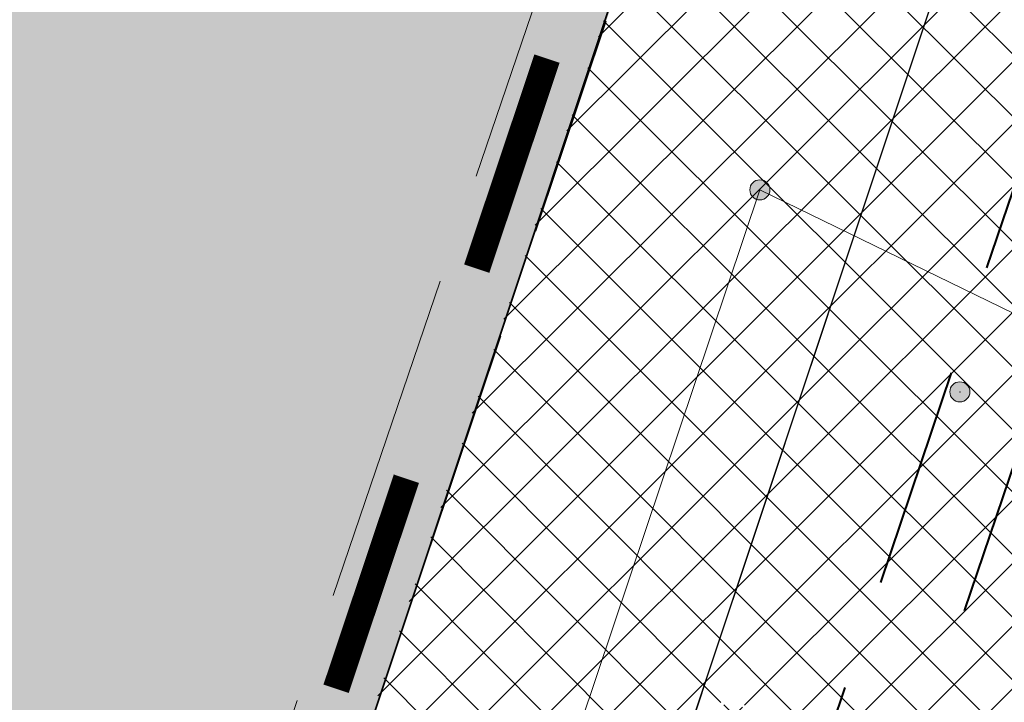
# Model space of a CAD drawing. Header units: metres. Extents: x 6599594 to 6600699, y 5687867 to 5691114.
# Tile 207 of 256: x 6599966.43 to 6599970.87, y 5688901.94 to 5688905.03. Entities that reach past the tile are written whole.
import ezdxf

# ---------------------------------------------------------------- set-up
doc = ezdxf.new("R2010")
doc.units = ezdxf.units.M
doc.header["$MEASUREMENT"] = 0
for name, pattern in [('1', [0]), ('3_EGBZ', [1.5, 1, -0.5]), ('BUG', [1.5, 1, -0.5]), ('GUK', [2, 1.5, -0.5]), ('GUZ', [1, 0.5, -0.5]), ('L_0_06', [2, 1.5, -0.5])]:
    doc.linetypes.add(name, pattern=pattern)
doc.layers.get('0').update_dxf_attribs({"color": 253, "linetype": 'CONTINUOUS', "lineweight": 13})
doc.layers.add('__gaPoziome', color=7, linetype='CONTINUOUS')
doc.layers.add('zzz.gaHSDomyslna', color=7, linetype='CONTINUOUS')
for name, color, linetype, lineweight in [('_kolor chodnik', 50, '1', 5), ('_kolor jezdnia', 4, '1', 0), ('_kolor pobocze', 211, '1', 5), ('_kolor zjazdy kostka', 7, '1', 5), ('_kolor zjazdy tłuczeń', 30, '1', 5), ('_kolor ścieżka @ 1', 10, '1', 0), ('_krawedz jezdni i pobocza', 7, 'BUG', 15), ('_kraweznik niski', 150, 'CONTINUOUS', 35), ('_przepusty', 172, '3_EGBZ', 40), ('Dzialki', 130, '1', 30), ('Kontury', 252, 'GUK', 9), ('OT_Komunikacja', 7, 'CONTINUOUS', 0), ('pkt_sztuczny_i_naturalny', 7, 'CONTINUOUS', 5), ('Uzytki', 252, 'GUZ', 9)]:
    doc.layers.add(name, color=color, linetype=linetype, lineweight=lineweight)
pattern_1 = [(45, (0, 0), (-0.1414213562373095, 0.1414213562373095), []), (135, (0, 0), (-0.1414213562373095, -0.1414213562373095), [])]

# ---------------------------------------------------------------- blocks, each defined once
blk = doc.blocks.new('169')
at = {"linetype": 'Continuous', "lineweight": 13}
blk.add_hatch(color=0, dxfattribs=at).paths.add_polyline_path([(0, -0.090553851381, 1), (0, 0.090553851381, 1)])
at = {"color": 0, "linetype": 'Continuous', "lineweight": 13}
blk.add_circle((0, 0), 0.090553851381, dxfattribs=at)
blk = doc.blocks.new('*U1194')
at = {"layer": 'zzz.gaHSDomyslna', "color": 182, "const_width": 0.12}
for points in [[(-52.69400302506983, -157.4145547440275), (-53.0114367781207, -158.3628351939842)], [(-53.32887053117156, -159.3111156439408), (-53.64630428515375, -160.2593960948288)]]:
    blk.add_lwpolyline(points, dxfattribs=at)

msp = doc.modelspace()

# ---------------------------------------------------------------- hatches: boundary and pattern name
at = {"layer": '_kolor chodnik'}
h = msp.add_hatch(dxfattribs=at)
h.set_pattern_fill('ANSI37', color=256, scale=1.6)
h.set_pattern_definition(pattern_1)
h.paths.add_polyline_path([(6599849.938171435, 5688542.085872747), (6599852.232147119, 5688548.938742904), (6599853.573135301, 5688548.489851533), (6599853.827082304, 5688549.248475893), (6599851.793849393, 5688549.929093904), (6599849.895278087, 5688548.982823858), (6599847.823506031, 5688542.793750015)])
edge = h.paths.add_edge_path()
edge.add_line((6600018.106075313, 5689087.454911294), (6600022.42781917, 5689091.229234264))
edge.add_line((6600022.42781917, 5689091.229234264), (6600020.233254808, 5689093.742094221))
edge.add_line((6600020.233254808, 5689093.742094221), (6600017.159471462, 5689091.057656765))
edge.add_arc((6600023.275194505, 5689085.385140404), 8.34143334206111, 137.1531558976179, 148.8016577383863)
edge.add_line((6600016.140105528, 5689089.706021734), (6600018.106075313, 5689087.454911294))
h.paths.add_polyline_path([(6600038.501784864, 5689187.59229436), (6600037.906968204, 5689187.700586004), (6600037.638296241, 5689186.224843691), (6600038.240083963, 5689186.115282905)])
h.paths.add_polyline_path([(6600069.098302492, 5689360.276020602), (6600068.321239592, 5689360.413462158), (6600068.064048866, 5689358.936495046), (6600068.836639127, 5689358.799546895)])
h.paths.add_polyline_path([(6600082.393785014, 5689362.950258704), (6600082.941124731, 5689366.103121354), (6600081.481377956, 5689366.361351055), (6600080.923159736, 5689363.210828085)])
h.paths.add_polyline_path([(6600074.022236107, 5689388.065861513), (6600072.983907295, 5689388.249860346), (6600072.723374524, 5689386.772538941), (6600073.760538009, 5689386.588865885)])
h.paths.add_polyline_path([(6600105.602402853, 5689486.45426531), (6600106.738797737, 5689489.760539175), (6600105.28818975, 5689490.281952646), (6600104.132785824, 5689486.965912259)])
h.paths.add_polyline_path([(6600132.519778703, 5689678.737346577), (6600131.636986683, 5689678.922259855), (6600131.330470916, 5689677.453953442), (6600132.212256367, 5689677.269208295)])
h.paths.add_polyline_path([(6600156.649397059, 5689798.7449027), (6600156.48800471, 5689797.95886096), (6600157.450195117, 5689797.757316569), (6600157.615023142, 5689798.542205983)])
h.paths.add_polyline_path([(6600189.055358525, 5689948.643107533), (6600187.902868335, 5689948.884512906), (6600187.600024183, 5689947.417400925), (6600188.748131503, 5689947.176379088)])
edge = h.paths.add_edge_path()
edge.add_line((6600204.459383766, 5690032.969035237), (6600204.153258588, 5690031.227801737))
edge.add_arc((6600202.328347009, 5690027.299936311), 4.331100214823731, 41.853001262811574, 65.08011546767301, ccw=False)
edge.add_arc((6600032.903931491, 5690051.979071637), 174.020003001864, 352.8070218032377, 353.495463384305)
edge.add_arc((6600202.372679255, 5690027.343587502), 5.999999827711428, 55.12102442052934, 69.64815978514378)
edge = h.paths.add_edge_path()
edge.add_line((6600205.046027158, 5690040.265402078), (6600204.972740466, 5690038.483452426))
edge.add_arc((6600203.986269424, 5690044.401803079), 5.999999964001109, 279.4630688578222, 294.9140560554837)
edge.add_line((6600206.513819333, 5690038.960158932), (6600206.607027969, 5690041.030672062))
edge.add_arc((6600203.986269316, 5690044.401803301), 4.270000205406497, 284.3702444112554, 307.86193139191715, ccw=False)
edge = h.paths.add_edge_path()
edge.add_arc((6600203.547470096, 5690044.558759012), 6.446878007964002, 324.43500910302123, 356.20133685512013, ccw=False)
edge.add_arc((6600203.986269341, 5690044.401803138), 6.000000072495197, 323.2169970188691, 357.4193489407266)
h.paths.add_polyline_path([(6600208.910055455, 5690121.713696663), (6600208.146285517, 5690121.748120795), (6600207.125602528, 5690121.794124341), (6600209.971605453, 5690121.665851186)])
edge = h.paths.add_edge_path()
edge.add_line((6600238.769818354, 5690481.648294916), (6600240.338176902, 5690490.87374652))
edge.add_line((6600240.338176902, 5690490.87374652), (6600241.251295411, 5690510.829461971))
edge.add_line((6600241.251295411, 5690510.829461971), (6600239.524022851, 5690510.928942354))
edge.add_line((6600239.524022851, 5690510.928942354), (6600238.633343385, 5690491.167757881))
edge.add_line((6600238.633343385, 5690491.167757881), (6600234.579716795, 5690467.661262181))
edge.add_line((6600234.579716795, 5690467.661262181), (6600234.449796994, 5690464.966873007))
edge.add_arc((6600242.443669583, 5690464.607462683), 8.001948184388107, 177.4256737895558, 268.2543056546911)
edge.add_line((6600242.199903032, 5690456.609228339), (6600242.216657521, 5690457.359274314))
edge.add_line((6600242.216657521, 5690457.359274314), (6600242.305257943, 5690458.836738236))
edge.add_arc((6600242.444504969, 5690464.607952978), 5.772894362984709, 177.0298084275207, 268.6178439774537, ccw=False)
edge.add_line((6600236.679365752, 5690464.907083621), (6600236.951876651, 5690470.95443634))
edge.add_line((6600236.951876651, 5690470.95443634), (6600238.15078669, 5690478.210832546))
edge.add_line((6600238.15078669, 5690478.210832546), (6600238.769818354, 5690481.648294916))
h.paths.add_polyline_path([(6600238.769818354, 5690481.648294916), (6600238.15078669, 5690478.210832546), (6600239.670056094, 5690477.930590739), (6600240.266710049, 5690481.376366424)])
edge = h.paths.add_edge_path()
edge.add_line((6600223.366500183, 5690460.339976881), (6600223.278629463, 5690457.997544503))
edge.add_arc((6600220.967166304, 5690465.656339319), 7.999999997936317, 286.7940807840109, 300.2738222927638)
edge.add_line((6600225.000231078, 5690458.747331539), (6600225.240084, 5690461.623695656))
edge.add_arc((6600221.105749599, 5690465.648640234), 5.76999998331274, 293.06724424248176, 315.7681070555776, ccw=False)
edge = h.paths.add_edge_path()
edge.add_arc((6600220.025145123, 5690444.676291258), 5.770000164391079, 37.996647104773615, 59.94382588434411, ccw=False)
edge.add_line((6600224.572175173, 5690448.22839199), (6600224.817793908, 5690451.081798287))
edge.add_arc((6600220.025145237, 5690444.676291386), 7.999999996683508, 53.19588653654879, 68.15166733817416)
edge.add_line((6600223.00235276, 5690452.101669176), (6600222.91504296, 5690449.670427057))
edge = h.paths.add_edge_path()
edge.add_arc((6600221.105749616, 5690465.648640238), 7.999999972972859, 328.0222308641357, 357.0132597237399)
edge.add_line((6600229.094882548, 5690465.23180147), (6600229.218816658, 5690467.593604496))
edge.add_line((6600229.218816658, 5690467.593604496), (6600228.218919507, 5690467.645774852))
edge.add_line((6600228.218919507, 5690467.645774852), (6600227.891778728, 5690461.411918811))
h.paths.add_polyline_path([(6600200.980142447, 5690012.236744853), (6600202.317278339, 5690011.956662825), (6600202.522293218, 5690012.935421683), (6600201.182321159, 5690013.216097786)])
h.paths.add_polyline_path([(6600196.457878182, 5689983.98337835), (6600195.202332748, 5689984.246370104), (6600194.899091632, 5689982.777335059), (6600196.150355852, 5689982.515240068)])
edge = h.paths.add_edge_path()
edge.add_line((6600112.305909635, 5689517.991018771), (6600112.691041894, 5689519.807934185))
edge.add_line((6600112.691041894, 5689519.807934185), (6600113.245521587, 5689522.423769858))
edge.add_line((6600113.245521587, 5689522.423769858), (6600111.553124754, 5689522.782507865))
edge.add_line((6600111.553124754, 5689522.782507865), (6600107.405864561, 5689503.21722655))
edge.add_line((6600107.405864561, 5689503.21722655), (6600099.494506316, 5689480.361667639))
edge.add_line((6600099.494506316, 5689480.361667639), (6600099.182814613, 5689478.891218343))
edge.add_arc((6600107.008997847, 5689477.232359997), 8.000059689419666, 168.0325629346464, 257.7529108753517)
edge.add_line((6600105.311960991, 5689469.414366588), (6600105.784990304, 5689471.593619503))
edge.add_arc((6600107.008927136, 5689477.232314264), 5.769999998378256, 168.0321375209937, 257.7533362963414, ccw=False)
edge.add_line((6600101.364343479, 5689478.42879883), (6600101.647245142, 5689479.76342708))
edge.add_line((6600101.647245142, 5689479.76342708), (6600104.132785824, 5689486.965912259))
edge.add_line((6600104.132785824, 5689486.965912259), (6600105.28818975, 5689490.281952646))
edge.add_line((6600105.28818975, 5689490.281952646), (6600108.240043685, 5689498.809726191))
edge.add_line((6600108.240043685, 5689498.809726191), (6600112.305909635, 5689517.991018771))
h.paths.add_polyline_path([(6600136.009573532, 5689645.499114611), (6600138.333647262, 5689645.012304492), (6600138.661671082, 5689646.578318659), (6600134.869459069, 5689647.372651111)])
at = {"layer": '_kolor jezdnia'}
h = msp.add_hatch(dxfattribs=at)
h.set_pattern_fill('ANSI37', color=4, scale=3.5)
h.set_pattern_definition([(45, (0, 0), (-0.3093592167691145, 0.3093592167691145), []), (135, (0, 0), (-0.3093592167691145, -0.3093592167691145), [])])
edge = h.paths.add_edge_path()
edge.add_line((6599833.066047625, 5688539.933393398), (6599850.649511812, 5688527.983462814))
edge.add_arc((6599857.337592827, 5688536.653968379), 10.95025544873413, 169.5012687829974, 232.3548431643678, ccw=False)
edge.add_arc((6599858.085851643, 5688536.618142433), 11.69295282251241, 162.2507788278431, 169.9967502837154, ccw=False)
edge.add_line((6599846.949484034, 5688540.182754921), (6599847.823506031, 5688542.793750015))
edge.add_line((6599847.823506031, 5688542.793750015), (6599849.895278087, 5688548.982823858))
edge.add_line((6599849.895278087, 5688548.982823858), (6599852.434748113, 5688556.56906746))
edge.add_line((6599852.434748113, 5688556.56906746), (6599928.48625871, 5688783.760284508))
edge.add_line((6599928.48625871, 5688783.760284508), (6599931.025728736, 5688791.34652811))
edge.add_line((6599931.025728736, 5688791.34652811), (6599996.657773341, 5688987.411326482))
edge.add_line((6599996.657773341, 5688987.411326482), (6599999.197243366, 5688994.997570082))
edge.add_line((6599999.197243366, 5688994.997570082), (6600021.930100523, 5689062.908193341))
edge.add_line((6600021.930100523, 5689062.908193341), (6600017.620224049, 5689067.371531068))
edge.add_line((6600017.620224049, 5689067.371531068), (6600016.714558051, 5689064.654078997))
edge.add_line((6600016.714558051, 5689064.654078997), (6600012.423620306, 5689051.835617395))
edge.add_line((6600012.423620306, 5689051.835617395), (6600009.884150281, 5689044.249373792))
edge.add_line((6600009.884150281, 5689044.249373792), (6599977.53516164, 5688947.612159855))
edge.add_line((6599977.53516164, 5688947.612159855), (6599974.995691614, 5688940.025916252))
edge.add_line((6599974.995691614, 5688940.025916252), (6599942.096912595, 5688841.746295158))
edge.add_line((6599942.096912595, 5688841.746295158), (6599939.557442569, 5688834.160051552))
edge.add_line((6599939.557442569, 5688834.160051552), (6599882.679288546, 5688664.246042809))
edge.add_line((6599882.679288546, 5688664.246042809), (6599880.139818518, 5688656.659799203))
edge.add_line((6599880.139818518, 5688656.659799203), (6599852.46454386, 5688573.984527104))
edge.add_line((6599852.46454386, 5688573.984527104), (6599842.470137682, 5688544.127903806))
edge.add_arc((6599835.706422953, 5688546.652910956), 7.219660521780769, 248.5480913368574, 339.52856074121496, ccw=False)
h.paths.add_polyline_path([(6600044.653202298, 5689172.271628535), (6600046.276244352, 5689181.431901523), (6600047.759199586, 5689189.801539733), (6600051.0603021, 5689208.432603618), (6600052.368792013, 5689215.817578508), (6600054.808584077, 5689229.587499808), (6600056.11707399, 5689236.972474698), (6600057.346666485, 5689243.912161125), (6600058.655146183, 5689251.297078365), (6600058.831439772, 5689252.292060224), (6600060.098987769, 5689259.445963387), (6600060.139929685, 5689259.677035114), (6600061.407468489, 5689266.830886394), (6600072.329030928, 5689328.470998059), (6600073.637511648, 5689335.855921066), (6600077.337304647, 5689356.73715072), (6600078.820259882, 5689365.106788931), (6600081.142794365, 5689378.214921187), (6600082.538516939, 5689386.092227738), (6600095.187867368, 5689457.483787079), (6600091.082877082, 5689465.8405575), (6600089.043088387, 5689454.328211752), (6600087.870641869, 5689447.711051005), (6600087.560133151, 5689445.958573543), (6600086.562151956, 5689440.326076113), (6600082.433200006, 5689417.022719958), (6600080.95024477, 5689408.65308175), (6600077.202698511, 5689387.502337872), (6600075.719743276, 5689379.132699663), (6600073.469199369, 5689366.430874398), (6600071.986244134, 5689358.061236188), (6600069.98686466, 5689346.776955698), (6600068.591142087, 5689338.899649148), (6600065.559290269, 5689321.78820693), (6600064.163567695, 5689313.910900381), (6600059.719426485, 5689288.828650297), (6600058.323703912, 5689280.951343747), (6600057.563846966, 5689276.662793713), (6600056.168124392, 5689268.785487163), (6600054.804920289, 5689261.091711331), (6600053.409197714, 5689253.21440478), (6600053.264817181, 5689252.399536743), (6600051.869094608, 5689244.522230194), (6600051.183555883, 5689240.653124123), (6600049.787833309, 5689232.775817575), (6600046.593849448, 5689214.749319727), (6600045.198126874, 5689206.872013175), (6600044.41754409, 5689202.466488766), (6600042.934588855, 5689194.096850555), (6600036.429952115, 5689157.38538759), (6600034.946996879, 5689149.01574938), (6600030.579776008, 5689124.367629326), (6600027.529365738, 5689107.151445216), (6600024.895072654, 5689094.014582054), (6600030.583685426, 5689094.264316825), (6600032.945013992, 5689106.191885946), (6600043.170247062, 5689163.901990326)])
edge = h.paths.add_edge_path()
edge.add_line((6600111.106812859, 5689535.144351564), (6600111.256844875, 5689535.85214863))
edge.add_line((6600111.256844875, 5689535.85214863), (6600112.915748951, 5689543.678261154))
edge.add_line((6600112.915748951, 5689543.678261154), (6600117.304772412, 5689564.384094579))
edge.add_line((6600117.304772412, 5689564.384094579), (6600119.067357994, 5689572.699339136))
edge.add_line((6600119.067357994, 5689572.699339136), (6600120.087667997, 5689577.512794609))
edge.add_line((6600120.087667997, 5689577.512794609), (6600121.642890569, 5689584.849775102))
edge.add_line((6600121.642890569, 5689584.849775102), (6600128.436769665, 5689616.900852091))
edge.add_line((6600128.436769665, 5689616.900852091), (6600129.991992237, 5689624.237832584))
edge.add_line((6600129.991992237, 5689624.237832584), (6600132.660554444, 5689636.827148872))
edge.add_line((6600132.660554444, 5689636.827148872), (6600133.208838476, 5689639.444704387))
edge.add_line((6600133.208838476, 5689639.444704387), (6600134.848957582, 5689647.274775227))
edge.add_line((6600134.848957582, 5689647.274775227), (6600138.97649476, 5689666.979995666))
edge.add_line((6600138.97649476, 5689666.979995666), (6600140.51410642, 5689674.320687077))
edge.add_line((6600140.51410642, 5689674.320687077), (6600145.209128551, 5689696.735129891))
edge.add_line((6600145.209128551, 5689696.735129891), (6600146.746740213, 5689704.075821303))
edge.add_line((6600146.746740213, 5689704.075821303), (6600151.462308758, 5689726.588354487))
edge.add_line((6600151.462308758, 5689726.588354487), (6600152.999920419, 5689733.929045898))
edge.add_line((6600152.999920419, 5689733.929045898), (6600155.244070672, 5689744.642813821))
edge.add_line((6600155.244070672, 5689744.642813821), (6600156.781682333, 5689751.983505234))
edge.add_line((6600156.781682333, 5689751.983505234), (6600161.635515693, 5689775.156126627))
edge.add_line((6600161.635515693, 5689775.156126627), (6600163.378142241, 5689783.475576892))
edge.add_line((6600163.378142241, 5689783.475576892), (6600163.850769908, 5689785.731942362))
edge.add_line((6600163.850769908, 5689785.731942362), (6600167.028500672, 5689800.902704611))
edge.add_line((6600167.028500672, 5689800.902704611), (6600179.49088801, 5689860.399222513))
edge.add_line((6600179.49088801, 5689860.399222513), (6600181.233514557, 5689868.718672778))
edge.add_line((6600181.233514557, 5689868.718672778), (6600181.84713393, 5689871.648144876))
edge.add_line((6600181.84713393, 5689871.648144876), (6600183.384745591, 5689878.988836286))
edge.add_line((6600183.384745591, 5689878.988836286), (6600184.935818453, 5689886.393792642))
edge.add_line((6600184.935818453, 5689886.393792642), (6600186.575937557, 5689894.223863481))
edge.add_line((6600186.575937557, 5689894.223863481), (6600194.05133812, 5689929.912074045))
edge.add_line((6600194.05133812, 5689929.912074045), (6600195.691457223, 5689937.742144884))
edge.add_line((6600195.691457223, 5689937.742144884), (6600202.915799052, 5689972.231779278))
edge.add_line((6600202.915799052, 5689972.231779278), (6600204.555918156, 5689980.061850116))
edge.add_line((6600204.555918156, 5689980.061850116), (6600206.062781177, 5689987.255744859))
edge.add_line((6600206.062781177, 5689987.255744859), (6600207.702900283, 5689995.085815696))
edge.add_line((6600207.702900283, 5689995.085815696), (6600210.232559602, 5690007.162628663))
edge.add_line((6600210.232559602, 5690007.162628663), (6600211.694938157, 5690014.144150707))
edge.add_arc((6600028.177652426, 5690052.584442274), 187.5000004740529, 348.1696294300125, 357.4195276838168)
edge.add_line((6600215.487522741, 5690044.142720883), (6600208.310270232, 5690026.480446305))
edge.add_arc((6600032.903933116, 5690051.97907145), 177.2500013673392, 348.1696294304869, 351.7289130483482, ccw=False)
edge.add_line((6600206.38894146, 5690015.640182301), (6600205.966941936, 5690013.625519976))
edge.add_line((6600205.966941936, 5690013.625519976), (6600204.326822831, 5690005.795449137))
edge.add_line((6600204.326822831, 5690005.795449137), (6600197.076961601, 5689971.183982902))
edge.add_line((6600197.076961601, 5689971.183982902), (6600195.334335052, 5689962.864532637))
edge.add_line((6600195.334335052, 5689962.864532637), (6600193.44722506, 5689953.855305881))
edge.add_line((6600193.44722506, 5689953.855305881), (6600191.909227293, 5689946.512771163))
edge.add_line((6600191.909227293, 5689946.512771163), (6600185.496844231, 5689915.899498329))
edge.add_line((6600185.496844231, 5689915.899498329), (6600183.856521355, 5689908.068454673))
edge.add_line((6600183.856521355, 5689908.068454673), (6600182.066605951, 5689899.523243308))
edge.add_line((6600182.066605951, 5689899.523243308), (6600180.32407057, 5689891.204228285))
edge.add_line((6600180.32407057, 5689891.204228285), (6600174.320344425, 5689862.541919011))
edge.add_line((6600174.320344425, 5689862.541919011), (6600172.577809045, 5689854.222903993))
edge.add_line((6600172.577809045, 5689854.222903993), (6600163.663810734, 5689811.666703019))
edge.add_line((6600163.663810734, 5689811.666703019), (6600162.023782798, 5689803.837067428))
edge.add_line((6600162.023782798, 5689803.837067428), (6600160.924220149, 5689798.587659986))
edge.add_line((6600160.924220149, 5689798.587659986), (6600159.279208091, 5689790.734229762))
edge.add_line((6600159.279208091, 5689790.734229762), (6600157.107250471, 5689780.365115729))
edge.add_line((6600157.107250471, 5689780.365115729), (6600155.462238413, 5689772.511685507))
edge.add_line((6600155.462238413, 5689772.511685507), (6600153.380318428, 5689762.572418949))
edge.add_line((6600153.380318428, 5689762.572418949), (6600151.735124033, 5689754.718118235))
edge.add_line((6600151.735124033, 5689754.718118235), (6600148.586504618, 5689739.686336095))
edge.add_line((6600148.586504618, 5689739.686336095), (6600146.885007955, 5689731.563243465))
edge.add_line((6600146.885007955, 5689731.563243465), (6600141.75088822, 5689707.052510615))
edge.add_line((6600141.75088822, 5689707.052510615), (6600140.110896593, 5689699.223048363))
edge.add_line((6600140.110896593, 5689699.223048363), (6600133.483561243, 5689667.583574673))
edge.add_line((6600133.483561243, 5689667.583574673), (6600131.860394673, 5689659.834436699))
edge.add_line((6600131.860394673, 5689659.834436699), (6600131.740984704, 5689659.26436315))
edge.add_line((6600131.740984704, 5689659.26436315), (6600130.117814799, 5689651.515209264))
edge.add_line((6600130.117814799, 5689651.515209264), (6600127.27873359, 5689637.961189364))
edge.add_line((6600127.27873359, 5689637.961189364), (6600126.924568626, 5689636.290366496))
edge.add_line((6600126.924568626, 5689636.290366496), (6600125.166244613, 5689627.995226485))
edge.add_line((6600125.166244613, 5689627.995226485), (6600118.009503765, 5689594.232298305))
edge.add_line((6600118.009503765, 5689594.232298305), (6600116.25117975, 5689585.937158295))
edge.add_line((6600116.25117975, 5689585.937158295), (6600113.665314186, 5689573.737975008))
edge.add_line((6600113.665314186, 5689573.737975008), (6600111.898534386, 5689565.402943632))
edge.add_line((6600111.898534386, 5689565.402943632), (6600104.889982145, 5689532.339115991))
edge.add_line((6600104.889982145, 5689532.339115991), (6600103.22663594, 5689524.492047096))
edge.add_line((6600103.22663594, 5689524.492047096), (6600096.623876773, 5689493.342605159))
edge.add_line((6600096.623876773, 5689493.342605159), (6600094.968986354, 5689485.535427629))
edge.add_line((6600094.968986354, 5689485.535427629), (6600094.300101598, 5689482.379870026))
edge.add_line((6600094.300101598, 5689482.379870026), (6600099.182814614, 5689478.891218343))
edge.add_line((6600099.182814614, 5689478.891218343), (6600099.494506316, 5689480.361667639))
edge.add_line((6600099.494506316, 5689480.361667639), (6600111.106812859, 5689535.144351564))
edge = h.paths.add_edge_path()
edge.add_arc((6600239.213891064, 5690851.400367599), 10.00000000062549, -2.8342403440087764, 76.13703556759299, ccw=False)
edge.add_line((6600249.201658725, 5690850.905901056), (6600249.082723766, 5690848.503524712))
edge.add_line((6600249.082723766, 5690848.503524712), (6600247.016487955, 5690806.767468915))
edge.add_line((6600247.016487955, 5690806.767468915), (6600246.092398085, 5690789.152178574))
edge.add_line((6600246.092398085, 5690789.152178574), (6600233.768116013, 5690572.015170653))
edge.add_line((6600233.768116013, 5690572.015170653), (6600228.959056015, 5690465.296202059))
edge.add_line((6600228.959056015, 5690465.296202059), (6600234.588724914, 5690465.017134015))
edge.add_line((6600234.588724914, 5690465.017134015), (6600239.262540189, 5690571.767576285))
edge.add_line((6600239.262540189, 5690571.767576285), (6600252.50503885, 5690806.400146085))
edge.add_line((6600252.50503885, 5690806.400146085), (6600254.569211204, 5690848.094521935))
edge.add_arc((6600262.559425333, 5690847.6989487), 7.999999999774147, 76.13703557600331, 177.1657596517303, ccw=False)
edge.add_line((6600264.476229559, 5690855.465921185), (6600241.609896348, 5690861.109083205))
edge = h.paths.add_edge_path()
edge.add_line((6600250.031475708, 5690451.625307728), (6600250.231741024, 5690455.772579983))
edge.add_line((6600250.231741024, 5690455.772579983), (6600246.257763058, 5690456.417303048))
edge.add_line((6600246.257763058, 5690456.417303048), (6600242.171761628, 5690456.61060902))
edge.add_arc((6600242.563100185, 5690464.586983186), 7.985968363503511, 176.9123644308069, 267.1911945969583, ccw=False)
edge.add_line((6600234.588724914, 5690465.017134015), (6600228.959056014, 5690465.296202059))
edge.add_arc((6600220.965133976, 5690465.657286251), 8.002072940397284, 267.8289300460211, 357.413716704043, ccw=False)
edge.add_line((6600220.661989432, 5690457.660957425), (6600212.406915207, 5690458.119572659))
edge.add_line((6600212.406915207, 5690458.119572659), (6600208.431872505, 5690457.817501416))
edge.add_line((6600208.431872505, 5690457.817501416), (6600208.233912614, 5690454.548331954))
edge.add_line((6600208.233912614, 5690454.548331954), (6600212.129565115, 5690453.127270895))
edge.add_line((6600212.129565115, 5690453.127270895), (6600218.640548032, 5690452.76554962))
edge.add_line((6600218.640548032, 5690452.76554962), (6600216.486747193, 5690452.885205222))
edge.add_line((6600216.486747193, 5690452.885205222), (6600220.468905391, 5690452.663974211))
edge.add_arc((6600220.025145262, 5690444.676291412), 7.99999997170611, -0.3386579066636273, 86.8201700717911, ccw=False)
edge.add_line((6600228.025005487, 5690444.629006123), (6600227.803602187, 5690439.649256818))
edge.add_line((6600227.803602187, 5690439.649256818), (6600226.885525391, 5690435.936828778))
edge.add_line((6600226.885525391, 5690435.936828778), (6600225.534849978, 5690405.967249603))
edge.add_line((6600225.534849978, 5690405.967249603), (6600226.115199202, 5690402.187514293))
edge.add_line((6600226.115199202, 5690402.187514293), (6600213.445139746, 5690121.008786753))
edge.add_line((6600213.445139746, 5690121.008786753), (6600213.352800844, 5690118.960058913))
edge.add_line((6600213.352800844, 5690118.960058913), (6600209.980184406, 5690044.131649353))
edge.add_arc((6600203.98626942, 5690044.401803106), 5.999999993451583, 257.4162346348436, 357.41934921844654, ccw=False)
edge.add_line((6600202.679069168, 5690038.545931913), (6600201.589735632, 5690033.666039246))
edge.add_line((6600201.589735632, 5690033.666039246), (6600203.67987942, 5690033.199458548))
edge.add_arc((6600202.372679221, 5690027.343587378), 5.999999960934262, -8.27108729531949, 77.41623506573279, ccw=False)
edge.add_line((6600208.310270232, 5690026.480446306), (6600215.487522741, 5690044.142720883))
edge.add_line((6600215.487522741, 5690044.142720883), (6600216.199687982, 5690059.9446614))
edge.add_line((6600216.199687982, 5690059.9446614), (6600216.537356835, 5690067.437056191))
edge.add_line((6600216.537356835, 5690067.437056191), (6600223.893528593, 5690230.66011469))
edge.add_line((6600223.893528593, 5690230.66011469), (6600224.231197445, 5690238.152509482))
edge.add_line((6600224.231197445, 5690238.152509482), (6600233.507835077, 5690443.987992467))
edge.add_arc((6600241.499722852, 5690443.627812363), 7.999999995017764, 87.29208981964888, 177.4195277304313, ccw=False)
edge.add_line((6600241.877677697, 5690451.618879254), (6600246.021541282, 5690451.422886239))
edge.add_line((6600246.021541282, 5690451.422886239), (6600246.427694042, 5690451.44338883))
edge.add_line((6600246.427694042, 5690451.44338883), (6600246.79397003, 5690451.461878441))
edge.add_line((6600246.79397003, 5690451.461878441), (6600250.031475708, 5690451.625307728))
edge = h.paths.add_edge_path()
edge.add_line((6600007.33756506, 5689086.20374581), (6600006.980466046, 5689080.740822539))
edge.add_line((6600006.980466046, 5689080.740822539), (6600007.229745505, 5689080.720859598))
edge.add_line((6600007.229745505, 5689080.720859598), (6600008.093335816, 5689080.601653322))
edge.add_line((6600008.093335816, 5689080.601653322), (6600008.702681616, 5689080.53831051))
edge.add_arc((6600008.140193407, 5689070.554142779), 9.999999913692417, -18.557800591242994, 86.77547804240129, ccw=False)
edge.add_line((6600017.620224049, 5689067.371531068), (6600021.930100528, 5689062.908193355))
edge.add_arc((6599734.83819726, 5689159.011261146), 302.7499967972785, 341.4922000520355, 343.8640860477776)
edge.add_arc((6600034.895369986, 5689072.315877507), 9.581213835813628, 98.63328270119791, 164.5273290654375, ccw=False)
edge.add_line((6600033.457137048, 5689081.788529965), (6600033.832640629, 5689081.798737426))
edge.add_line((6600033.832640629, 5689081.798737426), (6600034.422462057, 5689082.05700874))
edge.add_line((6600034.422462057, 5689082.05700874), (6600036.833623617, 5689082.139040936))
edge.add_line((6600036.833623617, 5689082.139040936), (6600036.730225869, 5689087.148851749))
edge.add_line((6600036.730225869, 5689087.148851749), (6600036.579860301, 5689087.134303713))
edge.add_arc((6600036.479565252, 5689093.136286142), 6.002820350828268, 169.1687651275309, 270.9573417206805, ccw=False)
edge.add_line((6600030.583685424, 5689094.264316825), (6600024.895072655, 5689094.014582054))
edge.add_arc((6600015.200558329, 5689096.162123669), 9.929528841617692, 271.0943432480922, 347.5094668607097, ccw=False)
edge.add_arc((6600014.909438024, 5689089.646776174), 3.446070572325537, 264.4236009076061, 278.0194998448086, ccw=False)
edge.add_line((6600014.574573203, 5689086.217014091), (6600014.299554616, 5689086.232508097))
edge.add_line((6600014.299554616, 5689086.232508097), (6600010.474232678, 5689086.448019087))
edge.add_line((6600010.474232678, 5689086.448019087), (6600007.33756506, 5689086.20374581))
edge = h.paths.add_edge_path()
edge.add_line((6600105.490725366, 5689463.953528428), (6600106.927559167, 5689464.047234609))
edge.add_line((6600106.927559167, 5689464.047234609), (6600107.835, 5689468.66))
edge.add_line((6600107.835, 5689468.66), (6600105.311960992, 5689469.414366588))
edge.add_arc((6600107.008997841, 5689477.232359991), 8.000059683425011, 168.0325628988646, 257.75291091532, ccw=False)
edge.add_line((6600099.182814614, 5689478.891218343), (6600094.300101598, 5689482.379870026))
edge.add_arc((6600586.245114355, 5689378.104238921), 502.8750369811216, 168.032376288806, 169.9522165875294)
edge.add_line((6600091.082877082, 5689465.8405575), (6600095.187867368, 5689457.483787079))
edge.add_arc((6600103.065173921, 5689456.088064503), 8.000000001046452, 77.7533362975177, 169.9524553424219, ccw=False)
edge.add_line((6600104.762140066, 5689463.906012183), (6600105.490725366, 5689463.953528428))
at = {"layer": '_kolor pobocze'}
h = msp.add_hatch(dxfattribs=at)
h.set_pattern_fill('ANSI37', color=256, scale=1.6)
h.set_pattern_definition(pattern_1)
edge = h.paths.add_edge_path()
edge.add_line((6600035.926965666, 5689101.569442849), (6600036.046865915, 5689102.311543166))
edge.add_arc((6600058.171848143, 5689233.778275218), 133.3154772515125, 259.4578941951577, 260.4470163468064, ccw=False)
edge.add_line((6600033.780707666, 5689102.713067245), (6600032.142559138, 5689101.847662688))
edge.add_arc((6599734.838175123, 5689159.011266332), 302.7500195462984, 347.6801154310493, 349.11639019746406, ccw=False)
edge.add_arc((6600036.478170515, 5689093.133441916), 6.000000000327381, 167.68011541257, 271.5571101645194)
edge.add_line((6600036.64121064, 5689087.1356575), (6600036.730491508, 5689087.137804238))
edge.add_line((6600036.730491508, 5689087.137804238), (6600036.712463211, 5689087.887583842))
edge.add_line((6600036.712463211, 5689087.887583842), (6600036.559840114, 5689087.884077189))
edge.add_arc((6600036.482532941, 5689093.14290691), 5.259397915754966, 170.6455005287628, 270.8422131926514, ccw=False)
edge.add_arc((6600545.796425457, 5688991.216220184), 524.6691769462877, 167.9170060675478, 168.7028219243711, ccw=False)
edge.add_line((6600032.751078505, 5689101.044345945), (6600034.011432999, 5689101.917298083))
edge.add_line((6600034.011432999, 5689101.917298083), (6600035.926965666, 5689101.569442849))
edge = h.paths.add_edge_path()
edge.add_line((6600002.828843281, 5688994.032881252), (6600003.066918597, 5688994.74409159))
edge.add_line((6600003.066918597, 5688994.74409159), (6600001.227880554, 5688995.359703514))
edge.add_line((6600001.227880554, 5688995.359703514), (6600000.55876659, 5688996.702196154))
edge.add_line((6600000.55876659, 5688996.702196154), (6600022.641310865, 5689062.67011804))
edge.add_arc((6599734.838193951, 5689159.011262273), 303.5000002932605, 341.4922000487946, 343.8640860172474)
edge.add_arc((6600035.267451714, 5689072.092773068), 9.250000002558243, 91.55711016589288, 163.8640860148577, ccw=False)
edge.add_line((6600035.016098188, 5689081.339357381), (6600036.868703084, 5689081.389717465))
edge.add_line((6600036.868703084, 5689081.389717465), (6600036.850674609, 5689082.139504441))
edge.add_line((6600036.850674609, 5689082.139504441), (6600034.99571817, 5689082.089080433))
edge.add_arc((6600035.267451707, 5689072.092773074), 9.999999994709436, 91.55711014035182, 163.8640860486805)
edge.add_arc((6599734.838192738, 5689159.011262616), 302.7500015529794, 341.4922000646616, 343.8640860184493, ccw=False)
edge.add_line((6600021.930100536, 5689062.908193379), (6599999.748942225, 5688996.645678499))
edge.add_line((6599999.748942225, 5688996.645678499), (6600000.695212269, 5688994.747107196))
edge.add_line((6600000.695212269, 5688994.747107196), (6600002.828843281, 5688994.032881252))
h.paths.add_polyline_path([(6599971.7492186, 5688907.297112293), (6599971.084233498, 5688908.631320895), (6599997.822068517, 5688988.526766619), (6599999.164561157, 5688989.195880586), (6600001.003599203, 5688988.580268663), (6600001.241674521, 5688989.291479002), (6599999.108043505, 5688990.005704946), (6599997.209472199, 5688989.059434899), (6599970.270280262, 5688908.583087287), (6599971.216550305, 5688906.684515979), (6599973.350181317, 5688905.970290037), (6599973.588256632, 5688906.681500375)])
h.paths.add_polyline_path([(6599932.504667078, 5688790.060553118), (6599931.835553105, 5688791.403045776), (6599968.343406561, 5688900.4641754), (6599969.685899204, 5688901.133289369), (6599971.524937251, 5688900.517677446), (6599971.763012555, 5688901.228887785), (6599969.629381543, 5688901.94311373), (6599967.730810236, 5688900.996843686), (6599931.025728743, 5688791.34652811), (6599931.971998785, 5688789.447956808), (6599934.105629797, 5688788.73373086), (6599934.343705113, 5688789.4449412)])
at = {"layer": '_kolor zjazdy kostka'}
h = msp.add_hatch(dxfattribs=at)
h.set_pattern_fill('ANSI37', color=256, scale=1.6)
h.set_pattern_definition(pattern_1)
h.paths.add_polyline_path([(6600244.137440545, 5690813.934732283), (6600242.369522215, 5690814.022127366), (6600242.097568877, 5690808.528921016), (6600243.865482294, 5690808.441426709)])
h.paths.add_polyline_path([(6600247.012128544, 5690806.679412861), (6600247.442736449, 5690815.377295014), (6600247.393289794, 5690814.378518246), (6600247.113277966, 5690808.722537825)])
h.paths.add_polyline_path([(6600242.297085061, 5690788.088808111), (6600240.958726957, 5690788.155683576), (6600240.648818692, 5690782.664569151), (6600241.987258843, 5690782.599147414)])
h.paths.add_polyline_path([(6600245.558275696, 5690780.919298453), (6600246.037231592, 5690789.405686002), (6600244.985820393, 5690788.453468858), (6600244.612601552, 5690781.981345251)])
h.paths.add_polyline_path([(6600241.348405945, 5690723.711515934), (6600242.272017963, 5690722.691689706), (6600242.749709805, 5690731.155680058), (6600241.698138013, 5690730.203317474), (6600241.472690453, 5690726.27550499)])
h.paths.add_polyline_path([(6600225.772794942, 5690394.589141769), (6600224.731429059, 5690393.637598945), (6600224.461246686, 5690387.644646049), (6600225.412923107, 5690386.603142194)])
h.paths.add_polyline_path([(6600223.012390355, 5690333.280720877), (6600223.372595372, 5690341.272607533), (6600222.32835346, 5690340.318436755), (6600222.058239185, 5690334.324941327)])
h.paths.add_polyline_path([(6600215.496388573, 5690166.390602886), (6600215.856593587, 5690174.382489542), (6600214.812834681, 5690173.428760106), (6600214.542018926, 5690167.435062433)])
h.paths.add_polyline_path([(6600212.446537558, 5690121.053392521), (6600213.399499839, 5690120.010473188), (6600213.788744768, 5690128.503024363), (6600212.745135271, 5690127.54943145)])
h.paths.add_polyline_path([(6600209.977420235, 5690121.665589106), (6600210.225142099, 5690127.162117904), (6600207.346107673, 5690127.291879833), (6600207.119593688, 5690121.794395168)])
h.paths.add_polyline_path([(6600207.950178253, 5690070.725854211), (6600204.880846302, 5690070.828947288), (6600204.643784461, 5690065.333808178), (6600207.702521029, 5690065.204598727)])
h.paths.add_polyline_path([(6600200.981479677, 5690012.236464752), (6600199.969248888, 5690007.339980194), (6600201.282587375, 5690007.064882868), (6600202.31726072, 5690011.956666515)])
h.paths.add_polyline_path([(6600193.613960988, 5689970.406358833), (6600192.398010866, 5689970.660657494), (6600191.286205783, 5689965.274578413), (6600192.486379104, 5689965.023185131)])
h.paths.add_polyline_path([(6600189.061271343, 5689948.671423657), (6600189.98413328, 5689953.050774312), (6600188.818902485, 5689953.32186217), (6600187.908781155, 5689948.91282903)])
h.paths.add_polyline_path([(6600180.976201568, 5689915.317449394), (6600179.952861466, 5689910.421322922), (6600181.008474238, 5689910.200199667), (6600182.033843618, 5689915.09540201)])
h.paths.add_polyline_path([(6600176.508279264, 5689893.538690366), (6600177.476023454, 5689893.335973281), (6600178.603605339, 5689898.719146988), (6600177.636002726, 5689898.922290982)])
h.paths.add_polyline_path([(6600179.28182965, 5689859.401159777), (6600180.522246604, 5689860.211927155), (6600181.057490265, 5689860.561775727), (6600183.598022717, 5689860.029600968), (6600184.726606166, 5689865.412570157), (6600182.186324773, 5689865.943033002), (6600181.604764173, 5689866.832779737), (6600181.024456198, 5689867.720610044)])
h.paths.add_polyline_path([(6600160.200810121, 5689810.862606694), (6600159.232772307, 5689811.065842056), (6600158.207991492, 5689806.171529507), (6600159.175735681, 5689805.968812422)])
h.paths.add_polyline_path([(6600156.49391753, 5689797.987177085), (6600155.463416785, 5689793.068691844), (6600156.431160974, 5689792.865974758), (6600157.461419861, 5689797.784520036)])
edge = h.paths.add_edge_path()
edge.add_arc((6600173.111981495, 5689800.679690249), 5.999999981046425, 204.673115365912, 239.5411154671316, ccw=False)
edge.add_arc((6600173.162096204, 5689800.685330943), 6.047914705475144, 168.3203586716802, 204.5234866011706, ccw=False)
edge.add_line((6600167.239404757, 5689801.9096668), (6600163.651667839, 5689784.781499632))
edge.add_arc((6600169.524220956, 5689783.551410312), 5.999999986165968, 139.2146049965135, 168.1696294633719, ccw=False)
edge.add_arc((6600169.524220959, 5689783.551410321), 5.999999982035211, 96.80962310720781, 139.2146050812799, ccw=False)
edge.add_line((6600168.812796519, 5689789.509083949), (6600170.070461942, 5689795.507731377))
h.paths.add_polyline_path([(6600163.526364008, 5689776.866746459), (6600166.051243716, 5689776.337874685), (6600167.179826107, 5689781.720838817), (6600164.653945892, 5689782.249920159), (6600163.941148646, 5689783.340449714), (6600163.493329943, 5689784.025580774), (6600161.750703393, 5689775.706130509), (6600162.438017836, 5689776.155376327)])
h.paths.add_polyline_path([(6600152.614191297, 5689774.643430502), (6600153.639138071, 5689779.536616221), (6600152.646757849, 5689779.744928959), (6600151.646447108, 5689774.846147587)])
h.paths.add_polyline_path([(6600150.121074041, 5689767.466820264), (6600148.177624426, 5689758.16795459), (6600149.115997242, 5689757.971390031), (6600151.066362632, 5689767.268392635)])
h.paths.add_polyline_path([(6600142.970741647, 5689739.332500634), (6600141.888449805, 5689734.142420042), (6600144.036614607, 5689733.695518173), (6600145.123068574, 5689738.882330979)])
h.paths.add_polyline_path([(6600136.256357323, 5689701.052153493), (6600137.154085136, 5689700.864096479), (6600138.287960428, 5689706.274871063), (6600137.386492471, 5689706.464182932)])
h.paths.add_polyline_path([(6600130.081494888, 5689667.099389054), (6600129.212847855, 5689667.281639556), (6600128.083282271, 5689661.898895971), (6600128.953953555, 5689661.716447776)])
h.paths.add_polyline_path([(6600128.397394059, 5689659.030340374), (6600127.554144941, 5689659.207226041), (6600126.49340855, 5689653.810049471), (6600127.269860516, 5689653.647397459)])
h.paths.add_polyline_path([(6600134.990411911, 5689640.633636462), (6600137.30714639, 5689640.148363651), (6600138.339560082, 5689645.040620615), (6600136.015486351, 5689645.500958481), (6600135.435178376, 5689646.388788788), (6600134.8548704, 5689647.276619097), (6600133.214751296, 5689639.446548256), (6600134.102581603, 5689640.026856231)])
h.paths.add_polyline_path([(6600122.164164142, 5689634.294831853), (6600121.024067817, 5689628.914244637), (6600122.015114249, 5689628.705875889), (6600123.155614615, 5689634.086346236)])
h.paths.add_polyline_path([(6600114.54207576, 5689593.450769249), (6600113.493359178, 5689593.398339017), (6600112.364315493, 5689588.045694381), (6600113.29076438, 5689587.54753241)])
h.paths.add_polyline_path([(6600110.194543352, 5689572.941097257), (6600109.20781945, 5689573.148880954), (6600108.067717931, 5689567.768269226), (6600109.05014319, 5689567.535215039)])
h.paths.add_polyline_path([(6600119.083213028, 5689565.540446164), (6600119.089125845, 5689565.542290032), (6600121.462438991, 5689565.065690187), (6600122.598093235, 5689570.447168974), (6600120.229622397, 5689570.949214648), (6600119.651446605, 5689571.8119627), (6600119.073270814, 5689572.727655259), (6600117.310757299, 5689564.412754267)])
h.paths.add_polyline_path([(6600101.698666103, 5689532.937884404), (6600100.730666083, 5689533.141679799), (6600099.694214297, 5689528.250234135), (6600100.669121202, 5689528.045267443)])
h.paths.add_polyline_path([(6600094.064021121, 5689496.827028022), (6600093.080194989, 5689497.033910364), (6600092.036590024, 5689492.143967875), (6600093.038865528, 5689491.933250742)])
h.paths.add_polyline_path([(6600083.709836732, 5689453.74980843), (6600082.738586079, 5689448.336231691), (6600084.647281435, 5689448.027407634), (6600085.606840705, 5689453.416583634)])
h.paths.add_polyline_path([(6600084.434394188, 5689446.82589514), (6600083.348896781, 5689447.018140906), (6600082.567374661, 5689442.58660872), (6600083.649300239, 5689442.394910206)])
h.paths.add_polyline_path([(6600078.04194071, 5689410.721110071), (6600078.996952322, 5689416.137564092), (6600078.054833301, 5689416.304853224), (6600077.111232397, 5689410.886043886)])
h.paths.add_polyline_path([(6600072.911565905, 5689386.768652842), (6600071.960466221, 5689381.312635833), (6600072.800073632, 5689381.16322159), (6600073.766450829, 5689386.590709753)])
h.paths.add_polyline_path([(6600082.887400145, 5689379.432062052), (6600085.278102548, 5689379.03494316), (6600086.160383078, 5689383.956496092), (6600083.759726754, 5689384.355378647), (6600083.152078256, 5689385.224725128), (6600082.544429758, 5689386.094071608), (6600081.148707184, 5689378.216765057), (6600082.018053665, 5689378.824413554)])
h.paths.add_polyline_path([(6600080.731401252, 5689363.247695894), (6600080.041469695, 5689363.369939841), (6600079.433821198, 5689364.239286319), (6600078.8261727, 5689365.1086328), (6600077.343217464, 5689356.73899459), (6600078.212563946, 5689357.346643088), (6600079.081910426, 5689357.954291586), (6600081.429189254, 5689357.564866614), (6600082.388748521, 5689362.980514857)])
h.paths.add_polyline_path([(6600069.104215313, 5689360.304336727), (6600070.063917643, 5689365.720487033), (6600069.2708267, 5689365.861009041), (6600068.327152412, 5689360.441778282)])
h.paths.add_polyline_path([(6600066.550616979, 5689345.891799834), (6600065.546169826, 5689346.069805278), (6600064.677796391, 5689341.145792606), (6600065.678290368, 5689340.968483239)])
h.paths.add_polyline_path([(6600061.138656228, 5689321.077501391), (6600060.270282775, 5689316.15348863), (6600061.250715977, 5689315.979734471), (6600062.127590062, 5689320.902245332)])
h.paths.add_polyline_path([(6600055.325252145, 5689288.11325564), (6600054.456878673, 5689283.189242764), (6600055.410852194, 5689283.020177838), (6600056.283178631, 5689287.917022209)])
h.paths.add_polyline_path([(6600048.045675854, 5689182.819289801), (6600050.371939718, 5689182.407116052), (6600051.31444535, 5689187.67761207), (6600048.980409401, 5689188.064690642), (6600048.372760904, 5689188.934037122), (6600047.765112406, 5689189.803383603), (6600046.306982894, 5689181.603992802), (6600046.972918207, 5689182.069462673)])
h.paths.add_polyline_path([(6600040.943690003, 5689201.374141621), (6600039.339175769, 5689201.66987967), (6600038.429882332, 5689196.244216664), (6600039.984130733, 5689195.958493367)])
h.paths.add_polyline_path([(6600032.993704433, 5689156.473759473), (6600032.278185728, 5689156.600537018), (6600031.299242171, 5689151.188930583), (6600032.034145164, 5689151.058111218)])
h.paths.add_polyline_path([(6600026.309179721, 5689123.603833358), (6600025.417362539, 5689118.683970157), (6600026.271201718, 5689118.532684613), (6600027.143528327, 5689123.456001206)])
h.paths.add_polyline_path([(6600013.302986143, 5689054.462576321), (6600015.842456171, 5689062.048819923), (6600014.576741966, 5689061.417973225), (6600012.672139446, 5689055.728290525)])
h.paths.add_polyline_path([(6599974.547216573, 5688938.686171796), (6599977.086686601, 5688946.272415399), (6599975.820972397, 5688945.641568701), (6599973.916369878, 5688939.951886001)])
h.paths.add_polyline_path([(6599942.102825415, 5688841.748139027), (6599940.837111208, 5688841.117292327), (6599938.932508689, 5688835.427609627), (6599939.563355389, 5688834.161895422)])
h.paths.add_polyline_path([(6599882.685201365, 5688664.247886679), (6599881.419487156, 5688663.617039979), (6599879.514884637, 5688657.927357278), (6599880.145731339, 5688656.661643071)])
h.paths.add_polyline_path([(6599851.799762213, 5688549.930937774), (6599853.832995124, 5688549.250319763), (6599855.42016389, 5688553.991722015), (6599853.386930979, 5688554.672340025), (6599852.913795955, 5688555.621625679), (6599852.440660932, 5688556.570911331), (6599849.901190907, 5688548.984667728)])
h.paths.add_polyline_path([(6600233.581687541, 5690586.458647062), (6600234.520016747, 5690585.337735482), (6600234.976631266, 5690593.428266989), (6600233.922640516, 5690592.499827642)])
h.paths.add_polyline_path([(6600231.72837122, 5690526.750719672), (6600230.676277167, 5690525.793817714), (6600230.420013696, 5690519.782861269), (6600231.363586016, 5690518.655686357)])
h.paths.add_polyline_path([(6600237.577122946, 5690639.505119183), (6600236.516490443, 5690638.540451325), (6600236.176926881, 5690632.541599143), (6600237.1204992, 5690631.41442423)])
h.paths.add_polyline_path([(6600238.927801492, 5690681.139540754), (6600239.8637879, 5690680.021427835), (6600240.320411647, 5690688.112122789), (6600239.268317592, 5690687.155220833)])
h.paths.add_polyline_path([(6600218.12228406, 5690224.814875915), (6600217.079933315, 5690223.86243318), (6600216.809648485, 5690217.865326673), (6600217.762143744, 5690216.822918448)])
h.paths.add_polyline_path([(6600219.363739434, 5690274.535639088), (6600220.31588625, 5690273.493612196), (6600220.675810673, 5690281.480778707), (6600219.633750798, 5690280.528598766)])
h.paths.add_polyline_path([(6600168.759867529, 5689856.554734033), (6600169.729143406, 5689856.3516961), (6600170.857343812, 5689861.737822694), (6600169.889741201, 5689861.940966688)])
h.paths.add_polyline_path([(6600168.841833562, 5689852.115601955), (6600167.871405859, 5689852.319339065), (6600166.844894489, 5689847.425845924), (6600167.816759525, 5689847.221809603)])
at = {"layer": '_kolor zjazdy tłuczeń'}
h = msp.add_hatch(dxfattribs=at)
h.set_pattern_fill('ANSI37', color=256, scale=1.6)
h.set_pattern_definition(pattern_1)
h.paths.add_polyline_path([(6599973.342930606, 5688905.984837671), (6599971.209299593, 5688906.699063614), (6599970.263029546, 5688908.597634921), (6599967.723559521, 5688901.011391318), (6599969.622130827, 5688901.957661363), (6599971.75576184, 5688901.243435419)])
at = {"layer": '_kolor ścieżka @ 1'}
h = msp.add_hatch(dxfattribs=at)
h.set_pattern_fill('ANSI37', color=10, scale=1.8)
h.set_pattern_definition([(45, (0, 0), (-0.1590990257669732, 0.1590990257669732), []), (135, (0, 0), (-0.1590990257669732, -0.1590990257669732), [])])
edge = h.paths.add_edge_path()
edge.add_line((6599877.145262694, 5688659.244027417), (6599854.614951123, 5688591.938475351))
edge.add_line((6599854.614951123, 5688591.938475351), (6599854.214414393, 5688589.387325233))
edge.add_line((6599854.214414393, 5688589.387325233), (6599839.435327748, 5688545.233719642))
edge.add_arc((6599834.523035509, 5688547.748213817), 5.518450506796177, 246.51508714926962, 332.8930934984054, ccw=False)
edge.add_line((6599832.323891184, 5688542.686883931), (6599836.925902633, 5688539.594394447))
edge.add_arc((6599835.881373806, 5688546.52869976), 7.012533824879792, 278.5661808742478, 339.9794081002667)
edge.add_line((6599842.470137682, 5688544.127903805), (6599857.359687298, 5688588.607952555))
edge.add_line((6599857.359687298, 5688588.607952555), (6599857.303782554, 5688591.591210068))
edge.add_line((6599857.303782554, 5688591.591210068), (6599879.508971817, 5688657.925513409))
edge.add_line((6599879.508971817, 5688657.925513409), (6599879.193548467, 5688658.558370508))
edge.add_line((6599879.193548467, 5688658.558370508), (6599877.145262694, 5688659.244027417))
h.paths.add_polyline_path([(6599879.193548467, 5688658.558370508), (6599879.508971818, 5688657.925513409), (6599881.413574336, 5688663.615196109), (6599880.780717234, 5688663.299772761), (6599878.732431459, 5688663.985429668), (6599877.145262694, 5688659.244027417)])
h.paths.add_polyline_path([(6599938.92659587, 5688835.425765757), (6599938.611172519, 5688836.058622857), (6599936.562886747, 5688836.744279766), (6599878.732431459, 5688663.985429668), (6599880.780717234, 5688663.299772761), (6599881.413574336, 5688663.615196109)])
h.paths.add_polyline_path([(6599974.364844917, 5688941.291630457), (6599974.049421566, 5688941.924487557), (6599972.001135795, 5688942.610144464), (6599936.562886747, 5688836.744279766), (6599938.611172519, 5688836.058622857), (6599938.92659587, 5688835.425765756)])
h.paths.add_polyline_path([(6599974.049421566, 5688941.924487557), (6599974.364844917, 5688941.291630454), (6600009.253303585, 5689045.515087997), (6600008.937880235, 5689046.147945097), (6600006.889594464, 5689046.833602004), (6599972.001135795, 5688942.610144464)])
h.paths.add_polyline_path([(6600008.937880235, 5689046.147945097), (6600009.253303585, 5689045.515087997), (6600011.157906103, 5689051.204770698), (6600010.525049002, 5689050.889347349), (6600008.476763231, 5689051.575004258), (6600006.889594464, 5689046.833602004)])
edge = h.paths.add_edge_path()
edge.add_arc((6599858.085851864, 5688536.618142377), 11.69295304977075, 162.2507788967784, 169.9967501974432)
edge.add_line((6599846.570656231, 5688538.649255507), (6599849.824991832, 5688528.706403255))
edge.add_line((6599849.824991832, 5688528.706403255), (6599853.13552, 5688528.731057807))
edge.add_line((6599853.13552, 5688528.731057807), (6599849.868997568, 5688538.728963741))
edge.add_line((6599849.868997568, 5688538.728963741), (6599850.886451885, 5688541.768438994))
edge.add_line((6599850.886451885, 5688541.768438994), (6599849.938171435, 5688542.085872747))
edge.add_line((6599849.938171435, 5688542.085872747), (6599847.823506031, 5688542.793750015))
edge.add_line((6599847.823506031, 5688542.793750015), (6599846.949484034, 5688540.182754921))
edge = h.paths.add_edge_path()
edge.add_arc((6600008.743460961, 5689068.123037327), 7.659999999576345, 341.4922000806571, 372.1491631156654)
edge.add_line((6600016.231900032, 5689069.735141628), (6600014.371922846, 5689078.374983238))
edge.add_arc((6600008.140193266, 5689070.554142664), 10.00000004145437, 51.45178747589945, 78.26461791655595)
edge.add_line((6600010.174112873, 5689080.345116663), (6600010.018184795, 5689077.57739322))
edge.add_arc((6600009.814745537, 5689075.098871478), 2.486856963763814, 14.594442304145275, 85.30763078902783, ccw=False)
edge.add_line((6600012.221360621, 5689075.725498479), (6600013.747330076, 5689068.63716722))
edge.add_line((6600013.747330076, 5689068.63716722), (6600013.596857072, 5689066.921144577))
edge.add_line((6600013.596857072, 5689066.921144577), (6600008.476763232, 5689051.575004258))
edge.add_line((6600008.476763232, 5689051.575004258), (6600010.525049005, 5689050.889347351))
edge.add_line((6600010.525049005, 5689050.889347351), (6600011.157906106, 5689051.204770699))
edge.add_line((6600011.157906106, 5689051.204770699), (6600016.007289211, 5689065.69149478))

# ---------------------------------------------------------------- linework, layer by layer
at = {"layer": '_krawedz jezdni i pobocza'}
msp.add_line((6600021.930100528, 5689062.908193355), (6599864.407435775, 5688592.335477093), dxfattribs=at)
at = {"layer": '_kraweznik niski'}
msp.add_line((6599970.263029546, 5688908.597634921), (6599967.730810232, 5688900.996843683), dxfattribs=at)
at = {"layer": '_przepusty'}
for p, q in [((6599972.074267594, 5688907.695585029), (6599969.675140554, 5688900.58965867)), ((6599972.453250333, 5688907.567631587), (6599970.054123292, 5688900.461705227))]:
    msp.add_line(p, q, dxfattribs=at)
at = {"layer": 'Dzialki', "linetype": 'CONTINUOUS'}
msp.add_line((6599862.41, 5688580.589999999), (6600029.36, 5689081.599999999), dxfattribs=at)
at = {"layer": 'Kontury', "flags": 128}
msp.add_lwpolyline([(6599972.019999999, 5688909.519999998), (6599965.26, 5688889.23)], dxfattribs=at)
at = {"layer": 'OT_Komunikacja', "linetype": 'L_0_06', "flags": 128}
msp.add_lwpolyline([(6599830.381, 5688541.518), (6599832.43, 5688540.17), (6599834.032999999, 5688539.808999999), (6599835.899000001, 5688539.769), (6599838.229, 5688540.283), (6599839.801, 5688541.378), (6599840.957000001, 5688542.641999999), (6599841.946, 5688544.233), (6599842.981, 5688546.463000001), (6599844.54, 5688549.766), (6599847.802, 5688558.673999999), (6599859.215999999, 5688593.004), (6599869.316, 5688623.313), (6599880.054, 5688655.461), (6599887.112, 5688676.928000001), (6599898.514, 5688710.594), (6599908.271, 5688739.608), (6599919.396, 5688772.84), (6599928.325, 5688799.898), (6599938.810999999, 5688831.006), (6599950.421, 5688865.375999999), (6599958.497000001, 5688888.960999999), (6599970.528, 5688925.428), (6599978.860999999, 5688950.605999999), (6599989.609, 5688982.858000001), (6599998.617999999, 5689010.071000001), (6600012.734, 5689051.822999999), (6600018.488999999, 5689069.467), (6600021.036000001, 5689068.575), (6600023.247, 5689067.867), (6600017.518000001, 5689050.600999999), (6600003.368, 5689008.782), (6599994.355999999, 5688981.576999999), (6599983.461999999, 5688948.918999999), (6599975.107999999, 5688923.722000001), (6599962.815999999, 5688887.686), (6599954.794, 5688863.779), (6599943.492999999, 5688829.895), (6599932.869999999, 5688798.349000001), (6599924.065999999, 5688771.694), (6599912.638000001, 5688737.741999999), (6599903.06, 5688709.048), (6599891.75, 5688675.233), (6599884.692999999, 5688654.154), (6599873.725, 5688621.617999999), (6599863.844999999, 5688591.383), (6599852.386, 5688557.182000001), (6599849.157, 5688547.781999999), (6599847.243, 5688541.844999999), (6599846.552, 5688538.332), (6599846.448, 5688536.110000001), (6599846.752000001, 5688533.656), (6599847.53, 5688531.899), (6599849.014000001, 5688530.028), (6599851.005, 5688527.600999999), (6599864.999, 5688518.208), (6599870.235, 5688514.64), (6599868.129999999, 5688511.801), (6599866.941, 5688509.679), (6599847.255, 5688522.615000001), (6599839.452999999, 5688528.171), (6599826.778999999, 5688536.641), (6599806.084999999, 5688550.355000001), (6599808.095, 5688552.987), (6599809.804999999, 5688555.463000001)], close=True, dxfattribs=at)
at = {"layer": 'OT_Komunikacja', "linetype": 'Continuous', "flags": 128}
msp.add_lwpolyline([(6599944.246000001, 5688829.515), (6599955.821999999, 5688863.105), (6599963.234, 5688884.262), (6599964.181, 5688887.710999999), (6599965.313, 5688890.980999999), (6599969.770999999, 5688904.258), (6599971.467, 5688903.430999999), (6599968.422999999, 5688890.556), (6599966.718000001, 5688885.057), (6599957.901999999, 5688862.553999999), (6599946.478, 5688828.588999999)], dxfattribs=at)
at = {"layer": 'pkt_sztuczny_i_naturalny'}
for p in [(6599969.770999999, 5688904.258), (6599970.673999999, 5688903.346)]:
    msp.add_point(p, dxfattribs=at)
at = {"layer": 'Uzytki', "flags": 128}
msp.add_lwpolyline([(6599965.26, 5688889.23), (6599972.019999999, 5688909.519999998)], dxfattribs=at)

# ---------------------------------------------------------------- block references
at = {"layer": '__gaPoziome'}
msp.add_blockref('*U1194', (6600021.50388427, 5689062.264996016), dxfattribs=at)
at = {"layer": 'pkt_sztuczny_i_naturalny', "linetype": 'Continuous', "xscale": 0.5, "yscale": 0.5, "zscale": 0.5}
for p in [(6599969.770999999, 5688904.258), (6599970.673999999, 5688903.346)]:
    msp.add_blockref('169', p, dxfattribs=at)

doc.saveas('drawing.dxf')
